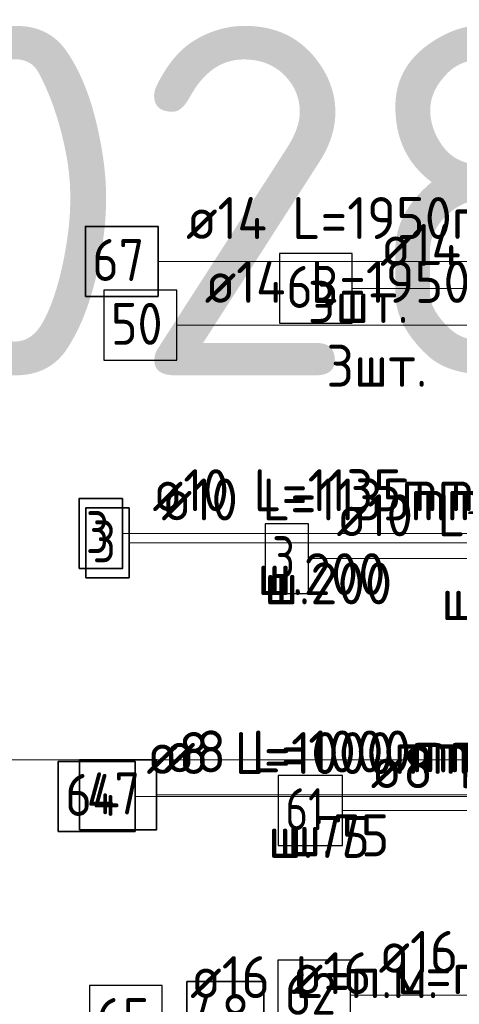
# Model space of a CAD drawing. Header units: metres. Extents: x -38 to 107, y -15 to 21.
# Tile 93 of 254: x 71.636 to 71.95, y 4.297 to 5.001. Entities that reach past the tile are written whole.
import ezdxf

# ---------------------------------------------------------------- set-up
doc = ezdxf.new("R2010")
doc.units = ezdxf.units.M
for name, color, linetype, lineweight in [('XR$3$Арм.стержн. Арматура края', 96, 'Continuous', 35), ('XR$3$Арм.стержн. Доп. арматура', 180, 'Continuous', 35), ('XR$3$Арм.стержн. Хомут', 240, 'Continuous', 35), ('XR$3$Арм.стержн.горизонт. 1', 180, 'Continuous', 35), ('XR$4$Арм.стержн. Арматура края', 96, 'Continuous', 35), ('XR$4$Арм.стержн. Доп. арматура', 180, 'Continuous', 35), ('XR$4$Арм.стержн. Хомут', 240, 'Continuous', 35), ('XR$4$Арм.стержн.горизонт. 1', 180, 'Continuous', 35), ('XR$5$Текст_ примечание', 7, 'Continuous', 13), ('XR$6$Арм.стержн. Арматура края', 96, 'Continuous', 35), ('XR$6$Арм.стержн. Доп. арматура', 180, 'Continuous', 35), ('XR$6$Арм.стержн. Хомут', 240, 'Continuous', 35), ('XR$6$Арм.стержн.горизонт. 1', 180, 'Continuous', 35)]:
    doc.layers.add(name, color=color, linetype=linetype, lineweight=lineweight)
doc.styles.add('ISOCPEUR', font='txt')

msp = doc.modelspace()

# ---------------------------------------------------------------- linework, layer by layer
at = {"layer": 'XR$3$Арм.стержн. Арматура края', "color": 7, "linetype": 'Continuous', "lineweight": 13, "transparency": 33554687}
msp.add_line((71.84244, 4.61561), (72.14944, 4.61561), dxfattribs=at)
at = {"layer": 'XR$3$Арм.стержн. Арматура края', "color": 7, "linetype": 'Continuous', "lineweight": 25, "transparency": 33554687}
msp.add_lwpolyline([(71.81144, 4.59061), (71.84244, 4.59061), (71.84244, 4.64061), (71.81144, 4.64061), (71.81144, 4.59061)], dxfattribs=at)
at = {"layer": 'XR$3$Арм.стержн. Доп. арматура', "color": 7, "linetype": 'Continuous', "lineweight": 13, "transparency": 33554687}
msp.add_line((71.87373, 4.80895), (72.18973, 4.80895), dxfattribs=at)
at = {"layer": 'XR$3$Арм.стержн. Доп. арматура', "color": 7, "linetype": 'Continuous', "lineweight": 25, "transparency": 33554687}
msp.add_lwpolyline([(71.82173, 4.78395), (71.87373, 4.78395), (71.87373, 4.83395), (71.82173, 4.83395), (71.82173, 4.78395)], dxfattribs=at)
at = {"layer": 'XR$3$Арм.стержн. Хомут', "color": 7, "linetype": 'Continuous', "lineweight": 13, "transparency": 33554687}
msp.add_line((71.86694, 4.4354), (72.14994, 4.4354), dxfattribs=at)
at = {"layer": 'XR$3$Арм.стержн. Хомут', "color": 7, "linetype": 'Continuous', "lineweight": 25, "transparency": 33554687}
msp.add_lwpolyline([(71.82094, 4.4104), (71.86694, 4.4104), (71.86694, 4.4604), (71.82094, 4.4604), (71.82094, 4.4104)], dxfattribs=at)
at = {"layer": 'XR$3$Арм.стержн.горизонт. 1', "color": 7, "linetype": 'Continuous', "lineweight": 13, "transparency": 33554687}
msp.add_line((71.87258, 4.3033), (72.09858, 4.3033), dxfattribs=at)
at = {"layer": 'XR$3$Арм.стержн.горизонт. 1', "color": 7, "linetype": 'Continuous', "lineweight": 25, "transparency": 33554687}
msp.add_lwpolyline([(71.82058, 4.2783), (71.87258, 4.2783), (71.87258, 4.3283), (71.82058, 4.3283), (71.82058, 4.2783)], dxfattribs=at)
at = {"layer": 'XR$4$Арм.стержн. Арматура края', "color": 7, "linetype": 'Continuous', "lineweight": 13, "transparency": 33554687}
msp.add_line((71.70943, 4.63354), (72.01943, 4.63354), dxfattribs=at)
at = {"layer": 'XR$4$Арм.стержн. Арматура края', "color": 7, "linetype": 'Continuous', "lineweight": 35, "transparency": 33554687}
msp.add_lwpolyline([(71.67843, 4.60854), (71.70943, 4.60854), (71.70943, 4.65854), (71.67843, 4.65854), (71.67843, 4.60854)], dxfattribs=at)
at = {"layer": 'XR$4$Арм.стержн. Доп. арматура', "color": 7, "linetype": 'Continuous', "lineweight": 13, "transparency": 33554687}
msp.add_line((71.73496, 4.82825), (72.05096, 4.82825), dxfattribs=at)
at = {"layer": 'XR$4$Арм.стержн. Доп. арматура', "color": 7, "linetype": 'Continuous', "lineweight": 35, "transparency": 33554687}
msp.add_lwpolyline([(71.68296, 4.80325), (71.73496, 4.80325), (71.73496, 4.85325), (71.68296, 4.85325), (71.68296, 4.80325)], dxfattribs=at)
at = {"layer": 'XR$4$Арм.стержн. Хомут', "color": 7, "linetype": 'Continuous', "lineweight": 13, "transparency": 33554687}
msp.add_line((71.71857, 4.44554), (72.00457, 4.44554), dxfattribs=at)
at = {"layer": 'XR$4$Арм.стержн. Хомут', "color": 7, "linetype": 'Continuous', "lineweight": 35, "transparency": 33554687}
msp.add_lwpolyline([(71.66357, 4.42054), (71.71857, 4.42054), (71.71857, 4.47054), (71.66357, 4.47054), (71.66357, 4.42054)], dxfattribs=at)
at = {"layer": 'XR$4$Арм.стержн.горизонт. 1', "color": 7, "linetype": 'Continuous', "lineweight": 25, "transparency": 33554687}
msp.add_lwpolyline([(71.68591, 4.26027), (71.73791, 4.26027), (71.73791, 4.31027), (71.68591, 4.31027), (71.68591, 4.26027)], dxfattribs=at)
at = {"layer": 'XR$5$Текст_ примечание', "color": 7, "linetype": 'Continuous', "lineweight": 13, "transparency": 33554687}
msp.add_line((86.41979, 4.47171), (67.91979, 4.47171), dxfattribs=at)
at = {"layer": 'XR$6$Арм.стержн. Арматура края', "color": 7, "linetype": 'Continuous', "lineweight": 13, "transparency": 33554687}
msp.add_line((71.71427, 4.62695), (72.02427, 4.62695), dxfattribs=at)
at = {"layer": 'XR$6$Арм.стержн. Арматура края', "color": 7, "linetype": 'Continuous', "lineweight": 35, "transparency": 33554687}
msp.add_lwpolyline([(71.68327, 4.60195), (71.71427, 4.60195), (71.71427, 4.65195), (71.68327, 4.65195), (71.68327, 4.60195)], dxfattribs=at)
at = {"layer": 'XR$6$Арм.стержн. Доп. арматура', "color": 7, "linetype": 'Continuous', "lineweight": 13, "transparency": 33554687}
msp.add_line((71.74827, 4.78257), (72.06427, 4.78257), dxfattribs=at)
at = {"layer": 'XR$6$Арм.стержн. Доп. арматура', "color": 7, "linetype": 'Continuous', "lineweight": 25, "transparency": 33554687}
msp.add_lwpolyline([(71.69627, 4.75757), (71.74827, 4.75757), (71.74827, 4.80757), (71.69627, 4.80757), (71.69627, 4.75757)], dxfattribs=at)
at = {"layer": 'XR$6$Арм.стержн. Хомут', "color": 7, "linetype": 'Continuous', "lineweight": 13, "transparency": 33554687}
msp.add_line((71.73388, 4.4467), (72.01688, 4.4467), dxfattribs=at)
at = {"layer": 'XR$6$Арм.стержн. Хомут', "color": 7, "linetype": 'Continuous', "lineweight": 35, "transparency": 33554687}
msp.add_lwpolyline([(71.67888, 4.4217), (71.73388, 4.4217), (71.73388, 4.4717), (71.67888, 4.4717), (71.67888, 4.4217)], dxfattribs=at)
at = {"layer": 'XR$6$Арм.стержн.горизонт. 1', "color": 7, "linetype": 'Continuous', "lineweight": 35, "transparency": 33554687}
msp.add_lwpolyline([(71.75553, 4.26304), (71.81053, 4.26304), (71.81053, 4.31304), (71.75553, 4.31304), (71.75553, 4.26304)], dxfattribs=at)

# ---------------------------------------------------------------- texts
at = {"layer": 'XR$3$Арм.стержн. Арматура края', "color": 7, "linetype": 'Continuous', "lineweight": 25, "transparency": 33554687, "char_height": 0.03, "attachment_point": 7, "style": 'ISOCPEUR'}
for s, insert, width in [('\\W0.92;ø10 L=1135mm ', (71.86244, 4.63161), 0.2806692), ('\\W0.78;3', (71.81644, 4.60161), 0.0326407), ('\\W0.95;ш.200 ', (71.93744, 4.57161), 0.1311996)]:
    msp.add_mtext(s, dxfattribs=dict(at, insert=insert, width=width))
at = {"layer": 'XR$3$Арм.стержн. Доп. арматура', "color": 7, "linetype": 'Continuous', "lineweight": 25, "transparency": 33554687, "char_height": 0.03, "attachment_point": 7, "style": 'ISOCPEUR'}
for s, insert, width in [('\\W0.94;ø14 L=1760mm ', (71.89373, 4.82495), 0.2899764), ('\\W0.87;63', (71.82673, 4.79495), 0.0550812)]:
    msp.add_mtext(s, dxfattribs=dict(at, insert=insert, width=width))
at = {"layer": 'XR$3$Арм.стержн. Хомут', "color": 7, "linetype": 'Continuous', "lineweight": 25, "transparency": 33554687, "char_height": 0.03, "attachment_point": 7, "style": 'ISOCPEUR'}
for s, insert, width in [('\\W0.96;ø8 L=1000mm ', (71.88694, 4.4514), 0.2722217), ('\\W0.75;61', (71.82594, 4.4214), 0.0472281)]:
    msp.add_mtext(s, dxfattribs=dict(at, insert=insert, width=width))
at = {"layer": 'XR$3$Арм.стержн.горизонт. 1', "color": 7, "linetype": 'Continuous', "lineweight": 25, "transparency": 33554687, "char_height": 0.03, "attachment_point": 7, "style": 'ISOCPEUR'}
for s, insert, width in [('\\W0.94;ø16 L=п.м.', (71.89258, 4.3193), 0.1999832), ('\\W0.87;62', (71.82558, 4.2893), 0.0550811)]:
    msp.add_mtext(s, dxfattribs=dict(at, insert=insert, width=width))
at = {"layer": 'XR$4$Арм.стержн. Арматура края', "color": 7, "linetype": 'Continuous', "lineweight": 25, "transparency": 33554687, "char_height": 0.03, "attachment_point": 7, "style": 'ISOCPEUR'}
for s, insert, width in [('\\W0.92;ø10 L=1135mm ', (71.73093, 4.64954), 0.2806692), ('\\W0.78;3', (71.68343, 4.61954), 0.0326407), ('\\W0.95;ш.200 ', (71.80593, 4.58954), 0.1311996)]:
    msp.add_mtext(s, dxfattribs=dict(at, insert=insert, width=width))
at = {"layer": 'XR$4$Арм.стержн. Доп. арматура', "color": 7, "linetype": 'Continuous', "lineweight": 25, "transparency": 33554687, "char_height": 0.03, "attachment_point": 7, "style": 'ISOCPEUR'}
for s, insert, width in [('\\W0.94;ø14 L=1950mm ', (71.75496, 4.84425), 0.2899764), ('\\W0.87;67', (71.68796, 4.81425), 0.0550812), ('\\W0.94;3шт. ', (71.84196, 4.78425), 0.1161286)]:
    msp.add_mtext(s, dxfattribs=dict(at, insert=insert, width=width))
at = {"layer": 'XR$4$Арм.стержн. Хомут', "color": 7, "linetype": 'Continuous', "lineweight": 25, "transparency": 33554687, "char_height": 0.03, "attachment_point": 7, "style": 'ISOCPEUR'}
for s, insert, width in [('\\W0.96;ø8 L=1000mm ', (71.72657, 4.46154), 0.2722217), ('\\W0.88;64', (71.66857, 4.43154), 0.0581993), ('\\W0.94;ш.75 ', (71.81357, 4.40154), 0.1100665)]:
    msp.add_mtext(s, dxfattribs=dict(at, insert=insert, width=width))
at = {"layer": 'XR$4$Арм.стержн.горизонт. 1', "color": 7, "linetype": 'Continuous', "lineweight": 25, "transparency": 33554687, "char_height": 0.03, "attachment_point": 7, "style": 'ISOCPEUR'}
for s, insert, width in [('\\W0.94;ø16 L=п.м.', (71.75791, 4.30127), 0.1999831), ('\\W0.87;65', (71.69091, 4.27127), 0.0550812)]:
    msp.add_mtext(s, dxfattribs=dict(at, insert=insert, width=width))
at = {"layer": 'XR$5$Текст_ примечание', "color": 7, "linetype": 'Continuous', "lineweight": 35, "transparency": 33554687, "insert": (70.35063, 4.74671), "char_height": 0.25, "width": 2.7437149, "attachment_point": 7, "style": 'ISOCPEUR'}
msp.add_mtext('\\W0.96;ГОСТ 34028-2016', dxfattribs=at)
at = {"layer": 'XR$6$Арм.стержн. Арматура края', "color": 7, "linetype": 'Continuous', "lineweight": 25, "transparency": 33554687, "char_height": 0.03, "attachment_point": 7, "style": 'ISOCPEUR'}
for s, insert, width in [('\\W0.92;ø10 L=1135mm ', (71.73727, 4.64295), 0.2806692), ('\\W0.78;3', (71.68827, 4.61295), 0.0326407), ('\\W0.95;ш.200 ', (71.81077, 4.58295), 0.1311996)]:
    msp.add_mtext(s, dxfattribs=dict(at, insert=insert, width=width))
at = {"layer": 'XR$6$Арм.стержн. Доп. арматура', "color": 7, "linetype": 'Continuous', "lineweight": 25, "transparency": 33554687, "char_height": 0.03, "attachment_point": 7, "style": 'ISOCPEUR'}
for s, insert, width in [('\\W0.94;ø14 L=1950mm ', (71.76827, 4.79857), 0.2899764), ('\\W0.87;50', (71.70127, 4.76857), 0.0550812), ('\\W0.94;3шт. ', (71.85527, 4.73857), 0.1161286)]:
    msp.add_mtext(s, dxfattribs=dict(at, insert=insert, width=width))
at = {"layer": 'XR$6$Арм.стержн. Хомут', "color": 7, "linetype": 'Continuous', "lineweight": 25, "transparency": 33554687, "char_height": 0.03, "attachment_point": 7, "style": 'ISOCPEUR'}
for s, insert, width in [('\\W0.96;ø8 L=1000mm ', (71.73888, 4.4627), 0.2722217), ('\\W0.88;47', (71.68388, 4.4327), 0.0581994), ('\\W0.94;ш.75 ', (71.82738, 4.4027), 0.1100665)]:
    msp.add_mtext(s, dxfattribs=dict(at, insert=insert, width=width))
at = {"layer": 'XR$6$Арм.стержн.горизонт. 1', "color": 7, "linetype": 'Continuous', "lineweight": 25, "transparency": 33554687, "char_height": 0.03, "attachment_point": 7, "style": 'ISOCPEUR'}
for s, insert, width in [('\\W0.94;ø16 L=п.м.', (71.83053, 4.30404), 0.1999832), ('\\W0.88;48', (71.76053, 4.27404), 0.0581994)]:
    msp.add_mtext(s, dxfattribs=dict(at, insert=insert, width=width))

doc.saveas('drawing.dxf')
